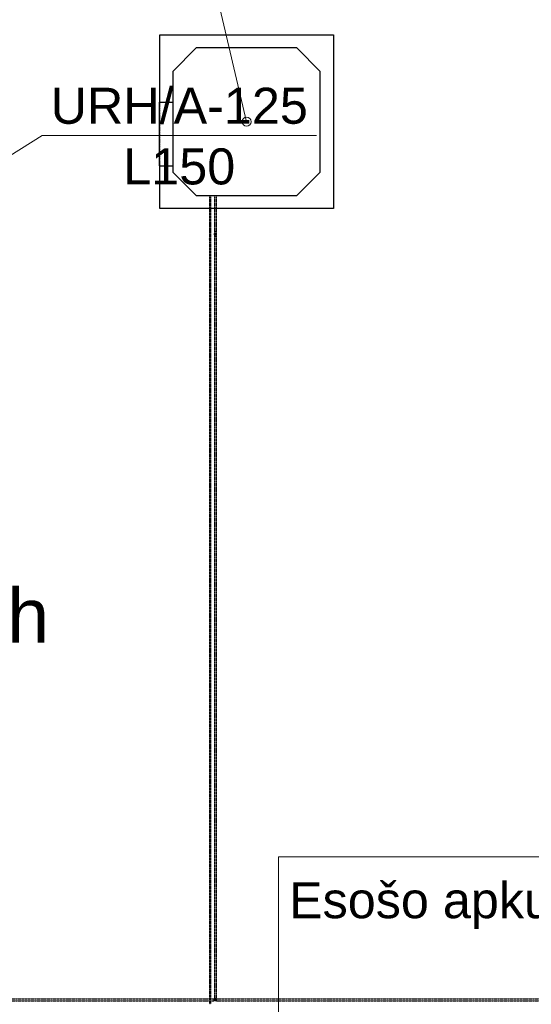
# Model space of a CAD drawing. Header units: millimetres. Extents: x -134161 to 355560, y -27497 to 30328.
# Tile 71 of 95: x 160059 to 162901, y -8502 to -3036. Entities that reach past the tile are written whole.
import ezdxf

# ---------------------------------------------------------------- set-up
doc = ezdxf.new("R2010")
doc.units = ezdxf.units.MM
doc.linetypes.add('HIDDEN', pattern=[9.525, 6.35, -3.175])
doc.linetypes.add('UnderCeiling', pattern=[6.7, 4.2, -1, 0.5, -1])
for name, color, linetype in [('0000 RAKSTLAUKUMS - LAYOUT', 7, 'CONTINUOUS'), ('Dz1-Atpakalgaita', 7, 'CONTINUOUS'), ('Dz1-Fenkoils', 7, 'CONTINUOUS'), ('Dz1-Radiators', 7, 'CONTINUOUS'), ('Dz1-Teksts-', 7, 'CONTINUOUS'), ('Dz1-Turpgaita', 7, 'CONTINUOUS'), ('Vent-PN3-N-Teksts-', 7, 'CONTINUOUS')]:
    doc.layers.add(name, color=color, linetype=linetype)
doc.layers.add('AVK-A_uzdevums', color=1, linetype='CONTINUOUS', lineweight=30)
doc.layers.add('AVK-V_uzdevums', color=5, linetype='CONTINUOUS', lineweight=30)
doc.styles.add('Arial', font='arial.ttf', dxfattribs={"height": 187.5})
doc.styles.add('PBL', font='arial.ttf')

# ---------------------------------------------------------------- blocks, each defined once
blk = doc.blocks.new('*U1142')
at = {"layer": 'Vent-PN3-N-Teksts-', "color": 7, "linetype": 'Continuous', "lineweight": 15}
for p, q in [((17583.9, 12471, 2300), (18432.9, 13004.9, 2300)), ((18432.9, 13004.9, 2300), (19956, 13004.9, 2300))]:
    blk.add_line(p, q, dxfattribs=at)
at = {"layer": 'Vent-PN3-N-Teksts-', "color": 7, "linetype": 'Continuous', "lineweight": 25, "style": 'Arial'}
for s, p in [('URH/A-125', (18480.2, 13069.9, 2300)), ('L150', (18883.7, 12733.1, 2300))]:
    blk.add_text(s, height=200, dxfattribs=at).set_placement(p)
blk = doc.blocks.new('*U1803')
at = {"layer": 'Dz1-Atpakalgaita', "color": 6, "linetype": 'UnderCeiling', "lineweight": 25}
for p, q in [((16415, 8211.3, 2800), (19387.7, 8211.3, 2800)), ((16415, 8201.3, 2800), (19387.7, 8201.3, 2800))]:
    blk.add_line(p, q, dxfattribs=at)
blk = doc.blocks.new('*U1806')
at = {"layer": 'Dz1-Atpakalgaita', "color": 6, "linetype": 'UnderCeiling', "lineweight": 25}
for p, q in [((19389.7, 8211.3, 2800), (19387.7, 8211.3, 2800)), ((19401.7, 8201.3, 2800), (19387.7, 8201.3, 2800)), ((19389.7, 8211.3, 2800), (19390, 8210.9, 2801.9)), ((19390, 8210.9, 2801.9), (19391.1, 8209.8, 2803.5)), ((19391.1, 8209.8, 2803.5), (19392.8, 8208.2, 2804.6)), ((19392.8, 8208.2, 2804.6), (19394.7, 8206.3, 2805)), ((19394.7, 8206.3, 2805), (19396.6, 8208.2, 2804.6)), ((19396.6, 8208.2, 2804.6), (19398.2, 8209.8, 2803.5)), ((19398.2, 8209.8, 2803.5), (19399.3, 8210.9, 2801.9)), ((19399.3, 8210.9, 2801.9), (19399.7, 8211.3, 2800))]:
    blk.add_line(p, q, dxfattribs=at)
at = {"layer": 'Dz1-Atpakalgaita', "color": 6, "linetype": 'UnderCeiling', "lineweight": 25, "extrusion": (-1, 0, 0)}
for centre in [(19387.7, 8206.3, 2800), (19401.7, 8206.3, 2800)]:
    blk.add_ellipse(centre, major_axis=(0, -5), ratio=1, start_param=0, end_param=3.141593, dxfattribs=at)
at = {"layer": 'Dz1-Atpakalgaita', "color": 6, "linetype": 'UnderCeiling', "lineweight": 25}
blk.add_ellipse((19388.2, 8212.8, 2800), major_axis=(0, -1.5), ratio=1, start_param=0, end_param=1.570796, dxfattribs=at)
at = {"layer": 'Dz1-Atpakalgaita', "color": 6, "linetype": 'UnderCeiling', "lineweight": 25, "extrusion": (0, 1, 0)}
blk.add_ellipse((19394.7, 8212.8, 2800), major_axis=(-5, 0), ratio=1, start_param=0, end_param=3.141593, dxfattribs=at)
at = {"layer": 'Dz1-Atpakalgaita', "color": 6, "linetype": 'UnderCeiling', "lineweight": 25, "extrusion": (0, 0, -1)}
blk.add_ellipse((19401.2, 8212.8, 2800), major_axis=(0, -1.5), ratio=1, start_param=0, end_param=1.570796, dxfattribs=at)
blk = doc.blocks.new('*U1807')
at = {"layer": 'Dz1-Atpakalgaita', "color": 6, "linetype": 'UnderCeiling', "lineweight": 25}
for p, q in [((19401.7, 8211.3, 2800), (23841.5, 8211.3, 2800)), ((19401.7, 8201.3, 2800), (23841.5, 8201.3, 2800))]:
    blk.add_line(p, q, dxfattribs=at)
blk = doc.blocks.new('*U1940')
at = {"layer": 'Dz1-Atpakalgaita', "color": 6, "linetype": 'UnderCeiling', "lineweight": 25}
for p, q in [((19389.7, 12441.8, 2800), (19389.7, 8212.8, 2800)), ((19399.7, 12441.8, 2800), (19399.7, 8212.8, 2800))]:
    blk.add_line(p, q, dxfattribs=at)
blk = doc.blocks.new('*U1941')
at = {"layer": 'Dz1-Turpgaita', "color": 4, "linetype": 'UnderCeiling', "lineweight": 25}
for p, q in [((19362.7, 12423.8, 2800), (19362.7, 8181.3, 2800)), ((19368.7, 12423.8, 2800), (19368.7, 8181.3, 2800))]:
    blk.add_line(p, q, dxfattribs=at)
blk = doc.blocks.new('*U1942')
at = {"layer": 'Dz1-Teksts-', "color": 7, "linetype": 'Continuous', "lineweight": 0}
for p, q in [((19374.8, 13901.2, 2500), (17480.7, 13901.2, 2500)), ((19568.2, 13081.2, 2500), (19374.8, 13901.2, 2500))]:
    blk.add_line(p, q, dxfattribs=at)
at = {"layer": 'Dz1-Teksts-', "color": 7, "linetype": 'Continuous', "lineweight": 0, "extrusion": (0, 0, -1)}
blk.add_circle((-19568.2, 13081.2, -2500), 25, dxfattribs=at)
at = {"layer": 'Dz1-Teksts-', "color": 7, "linetype": 'Continuous', "lineweight": 0, "style": 'Arial'}
blk.add_text('Qdz=10000 W', height=200, dxfattribs=at).set_placement((17530.8, 13970.1, 2500))
blk = doc.blocks.new('*U1943')
at = {"layer": 'Dz1-Turpgaita', "color": 4, "linetype": 'UnderCeiling', "lineweight": 25, "extrusion": (0, 0.707107, -0.707107)}
blk.add_ellipse((19365.7, 12430.1, 2797.4), major_axis=(-3, 0), ratio=1, start_param=0, end_param=3.141593, dxfattribs=at)
at = {"layer": 'Dz1-Turpgaita', "color": 7, "linetype": 'HIDDEN', "lineweight": -3, "extrusion": (0, 0.707107, -0.707107)}
blk.add_ellipse((19365.7, 12430.1, 2797.4), major_axis=(3, 0), ratio=1, start_param=0, end_param=3.141593, dxfattribs=at)
at = {"layer": 'Dz1-Turpgaita', "color": 4, "linetype": 'UnderCeiling', "lineweight": 25, "extrusion": (1, 0, 0)}
for centre in [(19362.7, 12423.8, 2791), (19368.7, 12423.8, 2791)]:
    blk.add_ellipse(centre, major_axis=(0, 6.36, 6.36), ratio=1, start_param=0, end_param=0.785398, dxfattribs=at)
at = {"layer": 'Dz1-Turpgaita', "color": 4, "linetype": 'UnderCeiling', "lineweight": 25, "extrusion": (0, -1, 0)}
blk.add_ellipse((19365.7, 12423.8, 2800), major_axis=(3, 0), ratio=1, start_param=0, end_param=3.141593, dxfattribs=at)
blk = doc.blocks.new('*U1944')
at = {"layer": 'Dz1-Turpgaita', "color": 4, "linetype": 'UnderCeiling', "lineweight": 25}
for p, q in [((19362.7, 12472.8, 2754.6), (19362.7, 12430.1, 2797.4)), ((19368.7, 12472.8, 2754.6), (19368.7, 12430.1, 2797.4))]:
    blk.add_line(p, q, dxfattribs=at)
blk = doc.blocks.new('*U1945')
at = {"layer": 'Dz1-Atpakalgaita', "color": 6, "linetype": 'UnderCeiling', "lineweight": 25, "extrusion": (0, 0, -1)}
blk.add_ellipse((19394.7, 12456.8, 2785), major_axis=(-5, 0), ratio=1, start_param=0, end_param=3.141593, dxfattribs=at)
at = {"layer": 'Dz1-Atpakalgaita', "color": 7, "linetype": 'HIDDEN', "lineweight": -3, "extrusion": (0, 0, -1)}
blk.add_ellipse((19394.7, 12456.8, 2785), major_axis=(5, 0), ratio=1, start_param=0, end_param=3.141593, dxfattribs=at)
at = {"layer": 'Dz1-Atpakalgaita', "color": 6, "linetype": 'UnderCeiling', "lineweight": 25, "extrusion": (1, 0, 0)}
for centre in [(19389.7, 12441.8, 2785), (19399.7, 12441.8, 2785)]:
    blk.add_ellipse(centre, major_axis=(0, 15), ratio=1, start_param=0, end_param=1.570796, dxfattribs=at)
at = {"layer": 'Dz1-Atpakalgaita', "color": 6, "linetype": 'UnderCeiling', "lineweight": 25, "extrusion": (0, -1, 0)}
blk.add_ellipse((19394.7, 12441.8, 2800), major_axis=(5, 0), ratio=1, start_param=0, end_param=3.141593, dxfattribs=at)
blk = doc.blocks.new('*U1946')
at = {"layer": 'Dz1-Atpakalgaita', "color": 7, "linetype": 'Continuous', "lineweight": -3}
blk.add_line((19394.7, 12456.8, 2744.5), (19394.7, 12456.8, 2743.5), dxfattribs=at)
blk = doc.blocks.new('*U1947')
at = {"layer": 'Dz1-Turpgaita', "color": 4, "linetype": 'UnderCeiling', "lineweight": 25, "extrusion": (0, 1, 0)}
blk.add_ellipse((19365.7, 12479.2, 2752), major_axis=(-3, 0), ratio=1, start_param=0, end_param=3.141593, dxfattribs=at)
at = {"layer": 'Dz1-Turpgaita', "color": 4, "linetype": 'UnderCeiling', "lineweight": 25, "extrusion": (-1, 0, 0)}
for centre in [(19362.7, 12479.2, 2761), (19368.7, 12479.2, 2761)]:
    blk.add_ellipse(centre, major_axis=(0, 0, -9), ratio=1, start_param=0, end_param=0.785398, dxfattribs=at)
at = {"layer": 'Dz1-Turpgaita', "color": 4, "linetype": 'UnderCeiling', "lineweight": 25, "extrusion": (0, -0.707107, 0.707107)}
blk.add_ellipse((19365.7, 12472.8, 2754.6), major_axis=(3, 0), ratio=1, start_param=0, end_param=3.141593, dxfattribs=at)
at = {"layer": 'Dz1-Turpgaita', "color": 7, "linetype": 'HIDDEN', "lineweight": -3, "extrusion": (0, -0.707107, 0.707107)}
blk.add_ellipse((19365.7, 12472.8, 2754.6), major_axis=(-3, 0), ratio=1, start_param=0, end_param=3.141593, dxfattribs=at)
blk = doc.blocks.new('*U1948')
at = {"layer": 'Dz1-Turpgaita', "color": 4, "linetype": 'UnderCeiling', "lineweight": 25}
for p, q in [((19362.7, 12671.7, 2752), (19362.7, 12479.2, 2752)), ((19368.7, 12671.7, 2752), (19368.7, 12479.2, 2752))]:
    blk.add_line(p, q, dxfattribs=at)
blk = doc.blocks.new('*U1949')
at = {"layer": 'Dz1-Atpakalgaita', "color": 6, "linetype": 'UnderCeiling', "lineweight": 25, "extrusion": (0, 1, 0)}
blk.add_ellipse((19394.7, 12471.8, 2689), major_axis=(-5, 0), ratio=1, start_param=0, end_param=3.141593, dxfattribs=at)
at = {"layer": 'Dz1-Atpakalgaita', "color": 6, "linetype": 'UnderCeiling', "lineweight": 25, "extrusion": (-1, 0, 0)}
for centre in [(19389.7, 12471.8, 2704), (19399.7, 12471.8, 2704)]:
    blk.add_ellipse(centre, major_axis=(0, 0, -15), ratio=1, start_param=0, end_param=1.570796, dxfattribs=at)
blk = doc.blocks.new('*U1950')
at = {"layer": 'Dz1-Atpakalgaita', "color": 6, "linetype": 'UnderCeiling', "lineweight": 25}
for p, q in [((19389.7, 12671.7, 2689), (19389.7, 12471.8, 2689)), ((19399.7, 12671.7, 2689), (19399.7, 12471.8, 2689))]:
    blk.add_line(p, q, dxfattribs=at)
blk = doc.blocks.new('*U1951')
at = {"layer": 'Dz1-Radiators', "color": 7, "linetype": 'Continuous', "lineweight": -3}
blk.add_line((19365.7, 12671.7, 2752), (19365.7, 12671.7, 2751), dxfattribs=at)
blk = doc.blocks.new('*U1952')
at = {"layer": 'Dz1-Fenkoils', "color": 7, "linetype": 'HIDDEN', "lineweight": -3}
for p, q in [((19085.7, 13563.7, 2441), (19085.7, 13563.7, 2500)), ((20050.7, 13563.7, 2441), (20050.7, 13563.7, 2500)), ((19288.8, 13490.7, 2829), (19288.8, 13490.7, 2500)), ((19847.6, 13490.7, 2829), (19847.6, 13490.7, 2500)), ((19158.7, 13360.6, 2829), (19158.7, 13360.6, 2500)), ((19977.7, 13360.6, 2829), (19977.7, 13360.6, 2500)), ((19083.7, 13190.7, 2595), (19083.7, 13190.7, 2815)), ((19085.7, 12836.7, 2500), (19085.7, 13190.7, 2500)), ((19083.7, 12836.7, 2815), (19083.7, 12836.7, 2595)), ((19158.7, 12801.8, 2829), (19158.7, 12801.8, 2500)), ((19977.7, 12801.8, 2829), (19977.7, 12801.8, 2500)), ((19288.8, 12671.7, 2829), (19288.8, 12671.7, 2500)), ((19847.6, 12671.7, 2829), (19847.6, 12671.7, 2500)), ((19085.7, 12598.7, 2441), (19085.7, 12598.7, 2500)), ((20050.7, 12598.7, 2441), (20050.7, 12598.7, 2500))]:
    blk.add_line(p, q, dxfattribs=at)
at = {"layer": 'Dz1-Fenkoils', "color": 7, "linetype": 'Continuous', "lineweight": -3}
for p, q in [((19085.7, 13563.7, 2500), (20050.7, 13563.7, 2500)), ((19085.7, 13190.7, 2500), (19085.7, 13563.7, 2500)), ((20050.7, 13563.7, 2500), (20050.7, 12598.7, 2500)), ((19288.8, 13490.7, 2829), (19158.7, 13360.6, 2829)), ((19847.6, 13490.7, 2829), (19288.8, 13490.7, 2829)), ((19977.7, 13360.6, 2829), (19847.6, 13490.7, 2829)), ((19158.7, 13360.6, 2829), (19158.7, 12801.8, 2829)), ((19977.7, 12801.8, 2829), (19977.7, 13360.6, 2829)), ((19083.7, 13190.7, 2815), (19083.7, 12836.7, 2815)), ((19083.7, 13190.7, 2815), (19158.7, 13190.7, 2815)), ((19083.7, 12836.7, 2815), (19158.7, 12836.7, 2815)), ((19085.7, 12598.7, 2500), (19085.7, 12836.7, 2500)), ((19158.7, 12801.8, 2829), (19288.8, 12671.7, 2829)), ((19847.6, 12671.7, 2829), (19977.7, 12801.8, 2829)), ((19288.8, 12671.7, 2829), (19847.6, 12671.7, 2829)), ((20050.7, 12598.7, 2500), (19085.7, 12598.7, 2500))]:
    blk.add_line(p, q, dxfattribs=at)
blk = doc.blocks.new('*U2100')
at = {"layer": 'AVK-A_uzdevums', "color": 7, "linetype": 'Continuous', "lineweight": 18}
for p, q in [((22550.5, 9000.9), (19744.8, 9000.9)), ((19744.8, 9000.9), (19744.8, 6884.6)), ((22550.5, 6884.6), (22550.5, 9000.9)), ((19744.8, 6884.6), (22550.5, 6884.6)), ((22646.3, 4617.3), (22550.5, 6884.6))]:
    blk.add_line(p, q, dxfattribs=at)
at = {"layer": 'AVK-A_uzdevums', "color": 7, "linetype": 'Continuous', "lineweight": 18, "extrusion": (0, 0, -1)}
blk.add_circle((-22646.3, 4617.3), 50, dxfattribs=at)
at = {"layer": 'AVK-A_uzdevums', "color": 7, "linetype": 'Continuous', "lineweight": 25, "style": 'Arial'}
for s, p in [('Esošo apkure atslēgt!', (19804.2, 8659.3)), ('Zem grīdas apsilde', (19959.6, 7812.8)), ('S=2.8m2', (20584.6, 7389.6)), ('Qa=168W', (20514.7, 6966.3))]:
    blk.add_text(s, height=200, dxfattribs=at).set_placement(p)

msp = doc.modelspace()

# ---------------------------------------------------------------- block references
at = {"layer": 'AVK-A_uzdevums'}
msp.add_blockref('*U2100', (141751.2, -16683.6), dxfattribs=at)
at = {"layer": 'Dz1-Atpakalgaita'}
for name in ['*U1950', '*U1949', '*U1945', '*U1940', '*U1946', '*U1803', '*U1806', '*U1807']:
    msp.add_blockref(name, (141751.2, -16683.6), dxfattribs=at)
at = {"layer": 'Dz1-Fenkoils'}
msp.add_blockref('*U1952', (141751.2, -16683.6), dxfattribs=at)
at = {"layer": 'Dz1-Radiators'}
msp.add_blockref('*U1951', (141751.2, -16683.6), dxfattribs=at)
at = {"layer": 'Dz1-Teksts-'}
msp.add_blockref('*U1942', (141751.2, -16683.6), dxfattribs=at)
at = {"layer": 'Dz1-Turpgaita'}
for name in ['*U1948', '*U1947', '*U1944', '*U1943', '*U1941']:
    msp.add_blockref(name, (141751.2, -16683.6), dxfattribs=at)
at = {"layer": 'Vent-PN3-N-Teksts-'}
msp.add_blockref('*U1142', (141751.2, -16683.6), dxfattribs=at)

# ---------------------------------------------------------------- texts
at = {"layer": '0000 RAKSTLAUKUMS - LAYOUT', "insert": (626.6, -5594.9), "char_height": 230, "width": 7851.016, "attachment_point": 1, "style": 'PBL'}
msp.add_mtext('{\\fArial|b0|i0|c186|p34;Piezīmes:\\P\\pi-690,l920,t920;1.^IVisi izmēri doti milimetros (mm), bet augstuma atzīmes metros (m).\\P2.^ISkatīt kopā ar inventerizācijas lietu kad.apz. \\fArial|b0|i1|c186|p34;01001190285002\\fArial|b0|i0|c186|p34; veiktu \\fArial|b0|i1|c186|p34;27.05.2021}.', dxfattribs=at)
at = {"layer": 'AVK-V_uzdevums', "insert": (157148.6, -6193.7), "char_height": 300, "width": 1929.168, "attachment_point": 1, "style": 'PBL'}
msp.add_mtext('{\\fArial|b0|i0|c186|p34;PN3=+-300m3/h}', dxfattribs=at)

doc.saveas('drawing.dxf')
